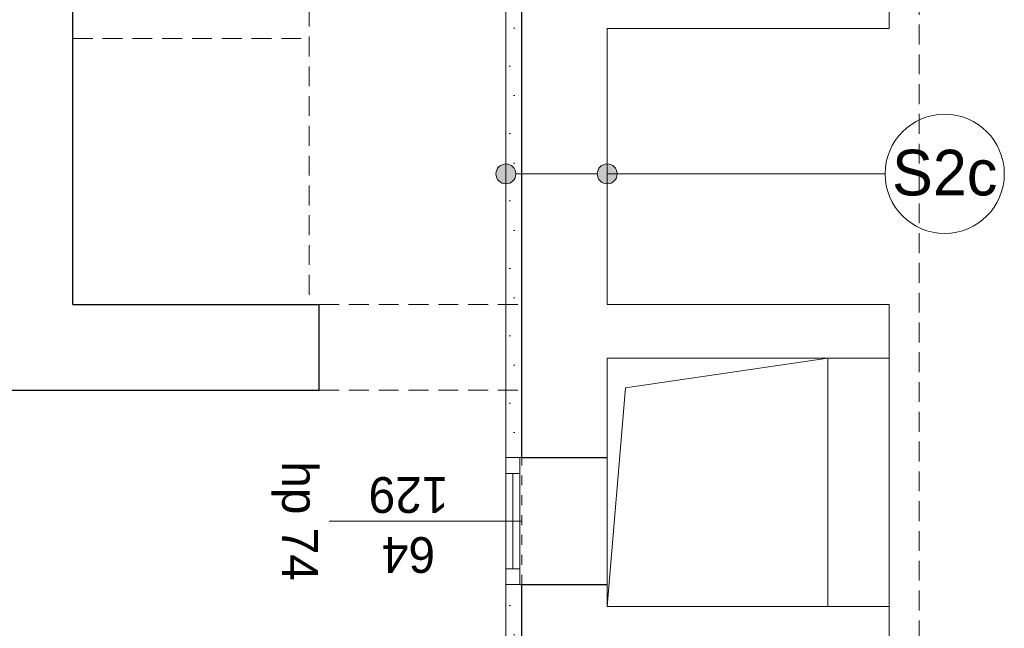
# Model space of a CAD drawing. Header units: millimetres. Extents: x -17429 to 155243, y -2908 to 188569.
# Tile 26 of 113: x 28967 to 33923, y 15876 to 18941. Entities that reach past the tile are written whole.
import ezdxf

# ---------------------------------------------------------------- set-up
doc = ezdxf.new("R2010")
doc.units = ezdxf.units.MM
doc.header["$MEASUREMENT"] = 0
doc.linetypes.add('Hidden Line', pattern=[100, 50, -50])
doc.linetypes.add('Krawędzie ukryte', pattern=[150, 100, -50])
for name, color, linetype in [('#podkład', 252, 'Continuous'), ('Arch ocieplenie', 252, 'Continuous'), ('Arch opisy', 252, 'Continuous')]:
    doc.layers.add(name, color=color, linetype=linetype)
doc.layers.add('arch izolacje_Nr_Pióra__3', color=7, linetype='Continuous', lineweight=13, true_color=0xff6600)
for name, color, linetype, lineweight in [('Arch ocieplenie_Nr_Pióra__21', 252, 'Continuous', 13), ('Arch opisy_Nr_Pióra__1', 252, 'Continuous', 25), ('Arch opisy_Nr_Pióra__21', 252, 'Continuous', 13), ('INWENT OPISY_Nr_Pióra__21', 252, 'Continuous', 13), ('INWENT. OKNA_Nr_Pióra__5', 7, 'Continuous', 13), ('INWENT.ŚCIANY_Nr_Pióra__1', 252, 'Continuous', 25), ('INWENT.ŚCIANY_Nr_Pióra__21', 7, 'Continuous', 13), ('Istniejące schody_Nr_Pióra__21', 7, 'Continuous', 13)]:
    doc.layers.add(name, color=color, linetype=linetype, lineweight=lineweight)
doc.styles.add('GENERATED_STYLE_2', font='txt')
doc.styles.add('GENERATED_STYLE_4', font='txt')
pattern_1 = [(0, (0, 0), (0, 623.538), [60, -300]), (0, (180, 311.8), (0, 623.538), [60, -300]), (60, (0, 0), (-540, 311.769), [60, -300]), (60, (360, 0), (-540, 311.769), [60, -300]), (120, (60, 0), (540, 311.769), [60, -300]), (120, (420, 0), (540, 311.769), [60, -300]), (0, (0, 60), (0, 120), [0, -120, 0, -180]), (45, (60, 60), (-84.8528, 84.8528), [0, -90, 0, -150])]

# ---------------------------------------------------------------- blocks, each defined once
blk = doc.blocks.new('Ściana_64', base_point=(31494.1, 16735.9))
at = {"layer": 'Arch ocieplenie_Nr_Pióra__21', "linetype": 'Continuous'}
h = blk.add_hatch(dxfattribs=at)
h.set_pattern_fill('Structural_Concrete', color=256, style=0, pattern_type=2)
h.set_pattern_definition(pattern_1)
h.paths.add_polyline_path([(31494.1, 16735.9), (31494.1, 20098.7), (31414.1, 20098.7), (31414.1, 16735.9)], flags=0)
for p, q in [((31494.1, 20098.7), (31414.1, 20098.7)), ((31414.1, 20098.7), (31414.1, 16735.9)), ((31494.1, 16735.9), (31494.1, 20098.7)), ((31414.1, 16735.9), (31494.1, 16735.9))]:
    blk.add_line(p, q, dxfattribs=at)
blk = doc.blocks.new('Ściana_65', base_point=(31494.1, 16095.9))
at = {"layer": 'Arch ocieplenie_Nr_Pióra__21', "linetype": 'Continuous'}
h = blk.add_hatch(dxfattribs=at)
h.set_pattern_fill('Structural_Concrete', color=256, style=0, pattern_type=2)
h.set_pattern_definition(pattern_1)
h.paths.add_polyline_path([(31414.1, 16095.9), (31414.1, 15765.9), (31494.1, 15715.9), (31494.1, 16095.9)], flags=0)
for p, q in [((31414.1, 16095.9), (31414.1, 15765.9)), ((31494.1, 16095.9), (31414.1, 16095.9)), ((31494.1, 15715.9), (31494.1, 16095.9))]:
    blk.add_line(p, q, dxfattribs=at)
blk = doc.blocks.new('Linia_82', base_point=(31924.1, 18164.4))
at = {"layer": 'Arch opisy_Nr_Pióra__21', "linetype": 'Continuous'}
blk.add_line((31924.1, 18164.4), (33323.1, 18164.4), dxfattribs=at)
blk.add_circle((33623.1, 18164.4), 300, dxfattribs=at)
blk = doc.blocks.new('Linia_83', base_point=(31414.1, 18164.4))
at = {"layer": 'Arch opisy_Nr_Pióra__21', "linetype": 'Continuous'}
for points in [[(31464.1, 18164.4), (31460.3, 18183.6), (31449.4, 18199.8), (31433.2, 18210.6), (31414.1, 18214.4), (31394.9, 18210.6), (31378.7, 18199.8), (31367.9, 18183.6), (31364.1, 18164.4), (31367.9, 18145.3), (31378.7, 18129.1), (31394.9, 18118.2), (31414.1, 18114.4), (31433.2, 18118.2), (31449.4, 18129.1), (31460.3, 18145.3)], [(31974.1, 18164.4), (31970.3, 18183.6), (31959.4, 18199.8), (31943.2, 18210.6), (31924.1, 18214.4), (31904.9, 18210.6), (31888.7, 18199.8), (31877.9, 18183.6), (31874.1, 18164.4), (31877.9, 18145.3), (31888.7, 18129.1), (31904.9, 18118.2), (31924.1, 18114.4), (31943.2, 18118.2), (31959.4, 18129.1), (31970.3, 18145.3)]]:
    blk.add_hatch(color=256, dxfattribs=at).paths.add_polyline_path(points, flags=0)
blk.add_line((31464.1, 18164.4), (31874.1, 18164.4), dxfattribs=at)
for centre in [(31414.1, 18164.4), (31924.1, 18164.4)]:
    blk.add_circle(centre, 50, dxfattribs=at)
blk = doc.blocks.new('YGGG')
at = {"layer": 'arch izolacje_Nr_Pióra__3', "color": 252, "linetype": 'Continuous'}
for p, q in [((33344.1, 19195.9), (33344.1, 18895.9)), ((33344.1, 18895.9), (31924.1, 18895.9)), ((31924.1, 17505.9), (31924.1, 18895.9)), ((31924.1, 17505.9), (33344.1, 17505.9)), ((33344.1, 17505.9), (33344.1, 17235.9)), ((31924.1, 16735.9), (31924.1, 17235.9)), ((33344.1, 17235.9), (31924.1, 17235.9)), ((31924.1, 15985.9), (31924.1, 16095.9)), ((33344.1, 15985.9), (31924.1, 15985.9)), ((33344.1, 15985.9), (33344.1, 14525.9))]:
    blk.add_line(p, q, dxfattribs=at)
at = {"layer": 'Arch ocieplenie_Nr_Pióra__21', "color": 252, "linetype": 'Continuous'}
blk.add_line((31414.1, 16095.9), (31414.1, 16735.9), dxfattribs=at)
at = {"layer": 'INWENT OPISY_Nr_Pióra__21', "color": 252, "linetype": 'Continuous'}
blk.add_line((31494.1, 16415.9), (30524.1, 16415.9), dxfattribs=at)
at = {"layer": 'INWENT. OKNA_Nr_Pióra__5', "color": 252, "linetype": 'Continuous'}
for p, q in [((31414.1, 16095.9), (31414.1, 16735.9)), ((31414.1, 16735.9), (31484.1, 16735.9)), ((31484.1, 16735.9), (31484.1, 16095.9)), ((31414.1, 16655.9), (31484.1, 16655.9)), ((31449.1, 16175.9), (31449.1, 16655.9)), ((31414.1, 16175.9), (31484.1, 16175.9)), ((31414.1, 16095.9), (31484.1, 16095.9))]:
    blk.add_line(p, q, dxfattribs=at)
at = {"layer": 'INWENT.ŚCIANY_Nr_Pióra__1', "color": 252, "linetype": 'Continuous'}
for p, q in [((31494.1, 17505.9), (31494.1, 22595.9)), ((29234.1, 17505.9), (29234.1, 21425.9)), ((29234.1, 17505.9), (30474.1, 17505.9)), ((30474.1, 17075.9), (30474.1, 17505.9)), ((31494.1, 17075.9), (31494.1, 17505.9)), ((28794.1, 17075.9), (30474.1, 17075.9)), ((31494.1, 16735.9), (31494.1, 17075.9)), ((31494.1, 16735.9), (31924.1, 16735.9)), ((31494.1, 15715.9), (31494.1, 16095.9)), ((31494.1, 16095.9), (31924.1, 16095.9))]:
    blk.add_line(p, q, dxfattribs=at)
at = {"layer": 'INWENT.ŚCIANY_Nr_Pióra__21', "color": 252, "linetype": 'Krawędzie ukryte'}
for p, q in [((30474.1, 17505.9), (31494.1, 17505.9)), ((30474.1, 17075.9), (31494.1, 17075.9))]:
    blk.add_line(p, q, dxfattribs=at)
at = {"layer": 'INWENT.ŚCIANY_Nr_Pióra__21', "color": 252, "linetype": 'Continuous'}
for p, q in [((32016.7, 17086.7), (33034.1, 17235.9)), ((33034.1, 15985.9), (33034.1, 17235.9)), ((33344.1, 15985.9), (33344.1, 17235.9)), ((31924.1, 15985.9), (32016.7, 17086.7)), ((31924.1, 16095.9), (31924.1, 16735.9))]:
    blk.add_line(p, q, dxfattribs=at)
at = {"layer": 'INWENT.ŚCIANY_Nr_Pióra__21', "color": 252, "linetype": 'Hidden Line'}
blk.add_line((31494.1, 16095.9), (31494.1, 16735.9), dxfattribs=at)
at = {"layer": 'Istniejące schody_Nr_Pióra__21', "color": 252, "linetype": 'Krawędzie ukryte'}
for p, q in [((30424.1, 20505.9), (30424.1, 17505.9)), ((33494.1, 15665.9), (33494.1, 19345.9)), ((29234.1, 18845.9), (30424.1, 18845.9))]:
    blk.add_line(p, q, dxfattribs=at)
at = {"layer": 'Arch ocieplenie', "color": 252}
for name, p in [('Ściana_64', (31494.1, 16735.9)), ('Ściana_65', (31494.1, 16095.9))]:
    blk.add_blockref(name, p, dxfattribs=at)
at = {"layer": 'Arch opisy', "color": 252, "linetype": 'Continuous'}
for name, p in [('Linia_82', (31924.1, 18164.4)), ('Linia_83', (31414.1, 18164.4))]:
    blk.add_blockref(name, p, dxfattribs=at)
at = {"layer": 'Arch opisy_Nr_Pióra__1', "color": 252, "linetype": 'Continuous', "insert": (33623.1, 18285.8), "char_height": 230, "attachment_point": 2, "style": 'GENERATED_STYLE_4'}
blk.add_mtext('{S2c}', dxfattribs=at)
at = {"layer": 'INWENT OPISY_Nr_Pióra__21', "color": 252, "linetype": 'Continuous', "insert": (30467.8, 16415.9), "char_height": 180, "attachment_point": 2, "rotation": 270, "style": 'GENERATED_STYLE_2'}
blk.add_mtext('{hp 74}', dxfattribs=at)
at = {"layer": 'INWENT OPISY_Nr_Pióra__21', "color": 252, "linetype": 'Continuous', "insert": (30924.1, 16155), "char_height": 180, "width": 1346.334, "attachment_point": 2, "rotation": 180, "line_spacing_factor": 1.007146, "style": 'GENERATED_STYLE_2'}
blk.add_mtext('{64\\P129}', dxfattribs=at)

msp = doc.modelspace()

# ---------------------------------------------------------------- block references
at = {"layer": '#podkład'}
msp.add_blockref('YGGG', (0, 0), dxfattribs=at)

doc.saveas('drawing.dxf')
